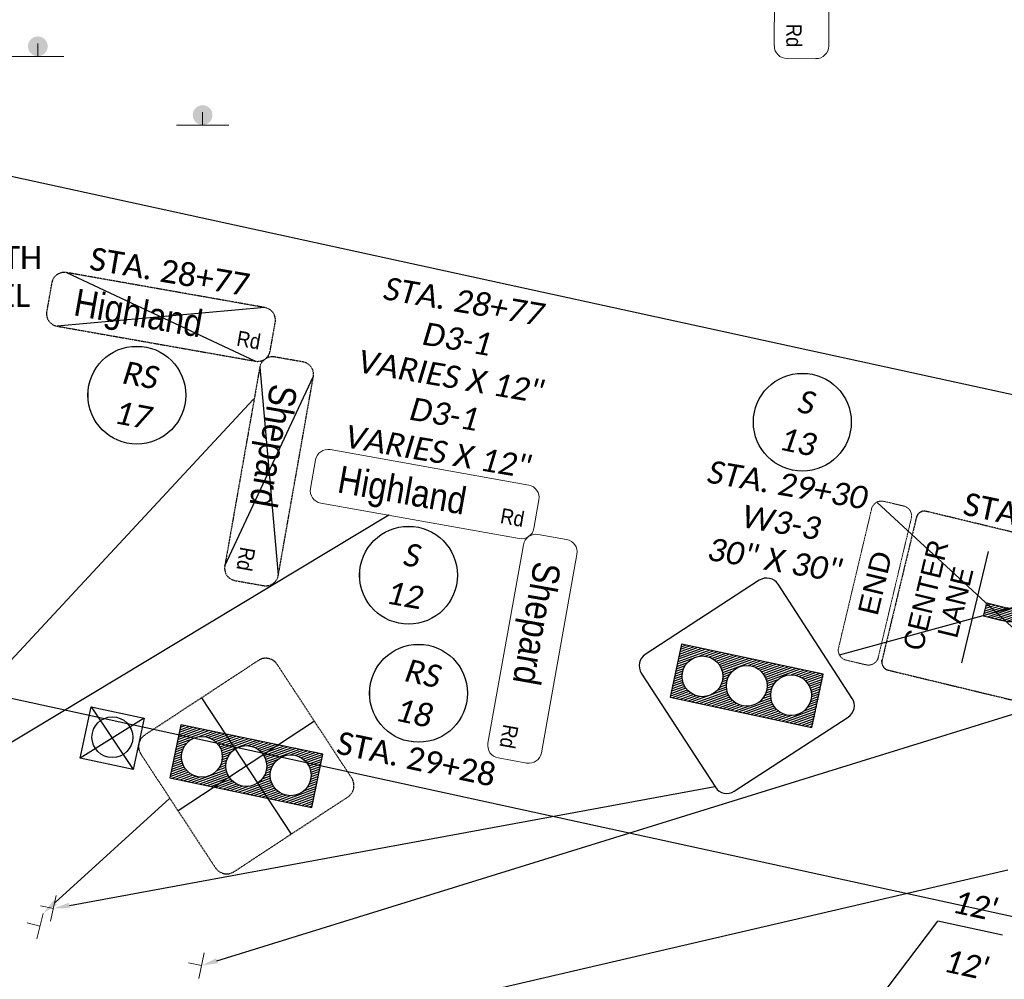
# Model space of a CAD drawing. Header units: feet. Extents: x 2241205 to 2250852, y 595253 to 597159.
# Tile 25 of 32: x 2246283 to 2246525, y 596234 to 596469. Entities that reach past the tile are written whole.
import ezdxf
from ezdxf import colors
from ezdxf.entities.mleader import LeaderData, LeaderLine
from ezdxf.enums import TextEntityAlignment as Align
from ezdxf.math import Vec2, Vec3

# ---------------------------------------------------------------- set-up
doc = ezdxf.new("R2010")
doc.units = ezdxf.units.FT
doc.header["$MEASUREMENT"] = 0
doc.set_wipeout_variables(frame=1)
doc.linetypes.add('HIDDEN2', pattern=[0.1875, 0.125, -0.0625])
for name, color, linetype in [('MT_P_Edge_Line', 7, 'Continuous'), ('SN_P_Signs', 120, 'Continuous'), ('SN_P_Text', 7, 'Continuous'), ('SN_X_Public', 3, 'Continuous'), ('SN_X_Text', 7, 'Continuous'), ('TX_P_20', 7, 'Continuous')]:
    doc.layers.add(name, color=color, linetype=linetype)
doc.layers.add('SC_Scratch1', color=7, linetype='Continuous', plot=False)
doc.styles.add('P_Slanted_Normal', font='calibrii.ttf', dxfattribs={"height": 0.14})
doc.styles.get("Standard").update_dxf_attribs({"font": 'arial.ttf'})
doc.styles.add('Straight-Normal', font='font30.shx', dxfattribs={"height": 0.14})
doc.styles.add('X_Straight_Normal', font='calibril.ttf', dxfattribs={"height": 0.14})

# ---------------------------------------------------------------- blocks, each defined once
blk = doc.blocks.new('SGN1P')
at = {"layer": 'SN_X_Public', "color": 3, "linetype": 'Continuous', "lineweight": 0}
for p, q in [((0, 0.08), (0, -0.08)), ((0, 0), (-0.08, 0))]:
    blk.add_line(p, q, dxfattribs=at)
blk = doc.blocks.new('A$Cbb0bd3a3')
at = {"layer": 'SN_P_Signs', "linetype": 'Continuous'}
for p, q in [((-4.36, 40.46), (-6.67, 44.15)), ((-4.05, 40.94), (-6.39, 44.68)), ((-3.7, 41.37), (-5.77, 44.68)), ((-3.32, 41.75), (-5.16, 44.68)), ((-2.91, 42.08), (-4.54, 44.68)), ((-2.47, 42.36), (-3.92, 44.68)), ((-2, 42.6), (-3.31, 44.68)), ((-1.51, 42.78), (-2.69, 44.68)), ((-0.98, 42.92), (-2.08, 44.68)), ((-0.41, 43), (-1.46, 44.68)), ((0.2, 43.01), (-0.85, 44.68)), ((0.86, 42.94), (-0.23, 44.68)), ((1.59, 42.76), (0.38, 44.68)), ((2.44, 42.38), (1, 44.68)), ((3.64, 41.44), (1.62, 44.68)), ((6.67, 37.58), (2.23, 44.68)), ((6.67, 38.57), (2.85, 44.68)), ((6.67, 39.55), (3.46, 44.68)), ((6.67, 40.54), (4.08, 44.68)), ((6.67, 41.52), (4.69, 44.68)), ((6.67, 42.51), (5.31, 44.68)), ((6.67, 43.51), (5.93, 44.68)), ((6.67, 44.49), (6.55, 44.68)), ((-4.63, 39.9), (-6.67, 43.16)), ((-4.84, 39.26), (-6.67, 42.17)), ((-4.98, 38.49), (-6.67, 41.19)), ((-4.97, 37.49), (-6.67, 40.2)), ((-1.87, 31.54), (-6.67, 39.22)), ((6.67, 36.6), (4.68, 39.78)), ((-2.35, 31.32), (-6.67, 38.23)), ((-2.79, 31.05), (-6.67, 37.25)), ((-3.21, 30.74), (-6.67, 36.26)), ((6.67, 33.64), (4.8, 36.63)), ((6.67, 34.63), (4.96, 37.36)), ((6.67, 35.61), (4.99, 38.29)), ((-3.6, 30.37), (-6.67, 35.28)), ((-3.96, 29.96), (-6.67, 34.29)), ((6.67, 27.73), (2.82, 33.89)), ((6.67, 28.72), (3.24, 34.2)), ((6.67, 29.7), (3.62, 34.57)), ((6.67, 30.69), (3.98, 34.99)), ((6.67, 31.67), (4.3, 35.46)), ((6.67, 32.66), (4.58, 36)), ((-4.28, 29.49), (-6.67, 33.31)), ((-4.56, 28.95), (-6.67, 32.32)), ((-1.36, 31.71), (-2.65, 33.77)), ((-0.82, 31.84), (-1.76, 33.33)), ((-0.24, 31.9), (-1.01, 33.12)), ((0.38, 31.89), (-0.33, 33.03)), ((1.05, 31.79), (0.28, 33.02)), ((1.81, 31.56), (0.86, 33.09)), ((2.71, 31.1), (1.4, 33.21)), ((6.67, 25.76), (1.9, 33.39)), ((6.67, 26.75), (2.38, 33.61)), ((-4.79, 28.34), (-6.67, 31.34)), ((-4.95, 27.61), (-6.67, 30.35)), ((-5, 26.7), (-6.67, 29.37)), ((-4.73, 25.29), (-6.67, 28.38)), ((-2.22, 20.28), (-6.67, 27.4)), ((6.67, 24.78), (4.96, 27.5)), ((-2.67, 20.02), (-6.67, 26.41)), ((-3.1, 19.72), (-6.67, 25.43)), ((-3.49, 19.37), (-6.67, 24.44)), ((6.67, 20.84), (4.38, 24.49)), ((6.67, 21.82), (4.65, 25.06)), ((6.67, 22.81), (4.85, 25.71)), ((6.67, 23.79), (4.98, 26.49)), ((-3.86, 18.97), (-6.67, 23.46)), ((-4.19, 18.52), (-6.67, 22.47)), ((-1.73, 20.48), (-3.53, 23.36)), ((-1.21, 20.64), (-2.38, 22.5)), ((-0.66, 20.75), (-1.54, 22.15)), ((-0.08, 20.79), (-0.81, 21.97)), ((0.56, 20.76), (-0.16, 21.91)), ((1.25, 20.63), (0.45, 21.92)), ((2.04, 20.36), (1.01, 22.01)), ((3.02, 19.78), (1.54, 22.15)), ((6.67, 14.93), (2.04, 22.34)), ((6.67, 15.91), (2.5, 22.58)), ((6.67, 16.9), (2.94, 22.86)), ((6.67, 17.88), (3.35, 23.19)), ((6.67, 18.87), (3.73, 23.57)), ((6.67, 19.85), (4.07, 24)), ((-4.49, 18), (-6.67, 21.49)), ((-4.73, 17.41), (-6.67, 20.5)), ((-4.91, 16.71), (-6.67, 19.52)), ((-5, 15.87), (-6.67, 18.53)), ((-4.87, 14.68), (-6.67, 17.55)), ((-2.02, 9.13), (-6.67, 16.56)), ((-2.63, 9.13), (-6.67, 15.58)), ((-3.25, 9.13), (-6.67, 14.59)), ((6.67, 11.97), (4.9, 14.8)), ((6.67, 13.94), (4.91, 16.76)), ((6.67, 12.96), (5, 15.63)), ((-3.87, 9.13), (-6.67, 13.61)), ((-4.48, 9.13), (-6.67, 12.62)), ((5.37, 9.13), (3.46, 12.18)), ((5.98, 9.13), (3.83, 12.58)), ((6.6, 9.13), (4.16, 13.02)), ((6.67, 10), (4.46, 13.53)), ((6.67, 10.99), (4.71, 14.12)), ((-5.1, 9.13), (-6.67, 11.64)), ((-5.71, 9.13), (-6.67, 10.65)), ((-6.33, 9.13), (-6.67, 9.67)), ((-1.4, 9.13), (-3.14, 11.9)), ((-0.79, 9.13), (-2.13, 11.27)), ((-0.17, 9.13), (-1.33, 10.97)), ((0.44, 9.13), (-0.62, 10.83)), ((1.06, 9.13), (0.02, 10.79)), ((1.67, 9.13), (0.61, 10.83)), ((2.29, 9.13), (1.16, 10.93)), ((2.91, 9.13), (1.68, 11.08)), ((3.52, 9.13), (2.17, 11.29)), ((4.14, 9.13), (2.63, 11.54)), ((4.75, 9.13), (3.06, 11.84))]:
    blk.add_line(p, q, dxfattribs=at)
at = {"layer": 'SN_P_Signs', "linetype": 'Continuous', "flags": 128}
blk.add_lwpolyline([(25.93, 29.26), (2.36, 52.83, 0.414214), (-2.36, 52.83), (-25.93, 29.26, 0.414214), (-25.93, 24.55), (-2.36, 0.98, 0.414214), (2.36, 0.98), (25.93, 24.55, 0.414214), (25.93, 29.26)], format="xyb", close=True, dxfattribs=at)
blk.add_lwpolyline([(6.67, 9.13), (6.67, 44.68), (-6.67, 44.68), (-6.67, 9.13), (6.67, 9.13)], dxfattribs=at)
at = {"layer": 'SN_P_Signs', "linetype": 'Continuous'}
for centre in [(0, 38.01), (0, 26.9), (0, 15.79)]:
    blk.add_circle(centre, 5, dxfattribs=at)
blk = doc.blocks.new('A$C71eddef6')
at = {"layer": 'SN_P_Signs', "linetype": 'Continuous', "lineweight": 0}
for p, q in [((0, -3.2), (0, 3.2)), ((0, 0), (3.2, 0))]:
    blk.add_line(p, q, dxfattribs=at)
blk = doc.blocks.new('A$C19f09086')
at = {"layer": 'SN_P_Signs', "linetype": 'Continuous', "lineweight": 13}
for p, q in [((24.74, 13.27), (-24.67, 13.39)), ((-27.8, 10.28), (-27.82, 3.19)), ((27.83, 3.05), (27.85, 10.14)), ((-24.7, 0.06), (24.7, -0.06)), ((36.21, 1.74), (29.12, 1.76)), ((25.99, -1.36), (25.87, -50.77)), ((39.2, -50.8), (39.33, -1.39)), ((28.98, -53.89), (36.08, -53.91))]:
    blk.add_line(p, q, dxfattribs=at)
for centre, major_axis, start_param, end_param in [((-24.68, 10.27), (2.21, 2.2), 0.785398, 2.356194), ((24.73, 10.15), (-2.2, 2.21), 3.926991, 5.497787), ((-24.7, 3.18), (-2.2, 2.21), 0.785398, 2.356194), ((24.71, 3.06), (2.21, 2.2), 3.926991, 5.497787), ((29.11, -1.36), (2.21, 2.2), 0.785398, 2.356194), ((36.21, -1.38), (2.2, -2.21), 0.785398, 2.356194), ((28.99, -50.77), (2.2, -2.21), 3.926991, 5.497787), ((36.08, -50.79), (2.21, 2.2), 3.926991, 5.497787)]:
    blk.add_ellipse(centre, major_axis=major_axis, ratio=1, start_param=start_param, end_param=end_param, dxfattribs=at)
at = {"layer": 'SN_P_Signs', "linetype": 'Continuous', "lineweight": 13, "style": 'Straight-Normal'}
for s, height, rotation, width, p in [('Highland', 6.663, 359.8578, 0.900449, (-21.42, 6.72)), ('Rd', 3.748, 359.8578, 0.90045, (19.3, 4.76)), ('Shepard', 6.663, 269.8578, 0.900449, (32.65, -4.64)), ('Rd', 3.748, 269.8578, 0.90045, (30.69, -45.37))]:
    blk.add_text(s, height=height, rotation=rotation, dxfattribs=dict(at, width=width)).set_placement(p, align=Align.MIDDLE_LEFT)
blk = doc.blocks.new('A$Ce98fef30')
at = {"layer": 'SN_X_Public'}
blk.add_lwpolyline([(-6.45, 13.33), (6.45, 13.33), (6.45, 0), (-6.45, 0)], close=True, dxfattribs=at)
blk.add_circle((0.22, 6.67), 5, dxfattribs=at)
blk = doc.blocks.new('A$C8723d1b1')
at = {"layer": 'SN_P_Signs', "linetype": 'Continuous'}
h = blk.add_hatch(color=256, dxfattribs=at)
h.dxf.hatch_style = 1
edge = h.paths.add_edge_path()
edge.add_arc((2.49, 0), 2.42, 0, 360)
at = {"layer": 'SN_P_Signs', "linetype": 'Continuous', "lineweight": 0}
for p, q in [((0, -6.4), (0, 6.4)), ((0, 0), (3.2, 0))]:
    blk.add_line(p, q, dxfattribs=at)
blk = doc.blocks.new('A$C3fb1edb3')
at = {"layer": 'SN_X_Public', "linetype": 'HIDDEN2', "lineweight": 13}
blk.add_rational_spline([(10, -17.5), (10, 0), (10, 17.5), (10, 18.54), (9.27, 19.27), (8.54, 20), (7.5, 20), (5, 20), (2.5, 20), (1.46, 20), (0.73, 19.27), (0, 18.54), (0, 17.5), (0, 0), (0, -17.5), (0, -18.54), (0.73, -19.27), (1.46, -20), (2.5, -20), (5, -20), (7.5, -20), (8.54, -20), (9.27, -19.27), (10, -18.54), (10, -17.5)], [1, 1, 1, 0.92387953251, 1, 0.92387953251, 1, 1, 1, 0.92387953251, 1, 0.92387953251, 1, 1, 1, 0.92387953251, 1, 0.92387953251, 1, 1, 1, 0.92387953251, 1, 0.92387953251, 1], degree=2, knots=[0, 0, 0, 1, 1, 1.785398, 1.785398, 2.570796, 2.570796, 3.570796, 3.570796, 4.356194, 4.356194, 5.141593, 5.141593, 6.141593, 6.141593, 6.926991, 6.926991, 7.712389, 7.712389, 8.712389, 8.712389, 9.497787, 9.497787, 10.283185, 10.283185, 10.283185], dxfattribs=at)
at = {"layer": 'SN_X_Public', "linetype": 'Continuous', "lineweight": 13, "style": 'Straight-Normal', "width": 1.12}
blk.add_text('END', height=5, rotation=270, dxfattribs=at).set_placement((5, 0), align=Align.MIDDLE_CENTER)
blk = doc.blocks.new('A$C71ab67a0')
at = {"layer": 'SN_X_Public', "linetype": 'Continuous'}
for p, q in [((23.07, 9.81), (27.07, 12.32)), ((25.32, 11.83), (26.96, 12.86)), ((40.87, 13.89), (40.79, -14.13)), ((21.7, 8.34), (27.18, 11.77)), ((21.87, 7.83), (27.3, 11.22)), ((22.55, 7.64), (27.41, 10.68)), ((23.09, 7.37), (27.52, 10.13)), ((21.43, 3.87), (27.97, 7.95)), ((22.25, 5), (27.85, 8.5)), ((22.69, 5.88), (27.74, 9.04)), ((22.94, 6.66), (27.63, 9.59)), ((26.56, 6.46), (28.08, 7.4)), ((13.49, -1.71), (26.29, 6.28)), ((14.47, -1.71), (26.1, 5.55)), ((27.05, 6.15), (28.19, 6.86)), ((27.79, 6), (28.02, 6.14)), ((15.45, -1.71), (25.84, 4.77)), ((16.43, -1.72), (25.47, 3.93)), ((17.51, -1.66), (24.93, 2.98)), ((11.66, -1.62), (16.87, 1.63)), ((11.66, -1.01), (15.86, 1.62)), ((11.66, 0.23), (13.9, 1.62)), ((11.66, -0.39), (14.88, 1.62)), ((11.67, 1.46), (11.94, 1.63)), ((11.67, 0.84), (12.92, 1.63)), ((12.51, -1.71), (18.25, 1.88)), ((18.91, -1.4), (24.09, 1.83)), ((23.71, -6.41), (36.48, 1.58)), ((23.89, -5.68), (35.5, 1.58)), ((24.16, -4.89), (34.52, 1.58)), ((24.53, -4.05), (33.55, 1.59)), ((25.07, -3.1), (32.46, 1.53)), ((25.91, -1.95), (31.06, 1.27)), ((31.72, -2.02), (37.46, 1.57)), ((33.1, -1.77), (38.33, 1.5)), ((34.11, -1.75), (38.33, 0.88)), ((35.09, -1.75), (38.33, 0.27)), ((36.07, -1.76), (38.33, -0.35)), ((37.05, -1.76), (38.32, -0.97)), ((38.03, -1.76), (38.32, -1.58)), ((22.02, -8.08), (28.58, -3.98)), ((21.8, -6.98), (22.93, -6.28)), ((21.91, -7.53), (23.42, -6.59)), ((22, -6.24), (22.16, -6.14)), ((22.13, -8.62), (27.74, -5.12)), ((22.25, -9.17), (27.31, -6)), ((22.36, -9.71), (27.05, -6.78)), ((22.47, -10.26), (26.9, -7.49)), ((22.58, -10.8), (27.43, -7.78)), ((22.69, -11.35), (28.12, -7.96)), ((22.8, -11.89), (28.29, -8.47)), ((22.92, -12.44), (26.95, -9.92)), ((23.03, -12.99), (24.7, -11.94))]:
    blk.add_line(p, q, dxfattribs=at)
at = {"layer": 'SN_X_Public', "flags": 128}
for points in [[(11.66, -1.7), (11.67, 1.63), (16.41, 1.62, 0.183573), (20.92, 3.35, 0.183328), (23.13, 7.64), (22.15, 7.64, -0.572375), (21.92, 8.78), (26.88, 13.24), (28.22, 6.73, -0.649183), (27.21, 6.05), (26.35, 6.59, -0.372691), (16.01, -1.72)], [(38.33, 1.57), (38.32, -1.76), (33.58, -1.75, 0.183573), (29.07, -3.48, 0.183328), (26.86, -7.77), (27.84, -7.78, -0.572375), (28.07, -8.91), (23.11, -13.37), (21.77, -6.87, -0.649183), (22.78, -6.19), (23.64, -6.72, -0.372691), (33.98, 1.58)]]:
    blk.add_lwpolyline(points, format="xyb", close=True, dxfattribs=at)
at = {"layer": 'SN_X_Public', "linetype": 'HIDDEN2'}
blk.add_rational_spline([(-0.05, -18), (0, 0), (0.05, 18), (0.06, 18.83), (0.64, 19.41), (1.23, 20), (2.06, 19.99), (30.06, 19.91), (58.06, 19.83), (58.89, 19.82), (59.47, 19.24), (60.06, 18.65), (60.05, 17.82), (60, -0.18), (59.95, -18.18), (59.94, -19.01), (59.36, -19.59), (58.77, -20.18), (57.94, -20.17), (29.94, -20.09), (1.94, -20.01), (1.11, -20), (0.53, -19.42), (-0.06, -18.83), (-0.05, -18)], [1, 1, 1, 0.92387953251, 1, 0.92387953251, 1, 1, 1, 0.92387953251, 1, 0.92387953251, 1, 1, 1, 0.92387953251, 1, 0.92387953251, 1, 1, 1, 0.92387953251, 1, 0.92387953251, 1], degree=2, knots=[0, 0, 0, 1, 1, 1.785398, 1.785398, 2.570796, 2.570796, 3.570796, 3.570796, 4.356194, 4.356194, 5.141593, 5.141593, 6.141593, 6.141593, 6.926991, 6.926991, 7.712389, 7.712389, 8.712389, 8.712389, 9.497787, 9.497787, 10.283185, 10.283185, 10.283185], dxfattribs=at)
at = {"layer": 'SN_X_Public', "linetype": 'Continuous', "style": 'Straight-Normal'}
for s, p in [('CENTER', (53.33, -0.16)), ('ONLY', (6.67, -0.02)), ('LANE', (45.83, -0.14))]:
    blk.add_text(s, height=5, rotation=269.8294, dxfattribs=at).set_placement(p, align=Align.MIDDLE_CENTER)
blk = doc.blocks.new('A$Cbcdc798a')
at = {"layer": 'SN_X_Public', "linetype": 'Continuous'}
for p, q in [((9.13, 2.02), (16.56, 6.67)), ((9.13, 2.63), (15.58, 6.67)), ((9.13, 3.25), (14.59, 6.67)), ((9.13, 3.87), (13.61, 6.67)), ((9.13, 4.48), (12.62, 6.67)), ((9.13, 5.1), (11.64, 6.67)), ((9.13, 5.71), (10.65, 6.67)), ((9.13, 6.33), (9.67, 6.67)), ((14.68, 4.87), (17.55, 6.67)), ((15.87, 5), (18.53, 6.67)), ((16.71, 4.91), (19.52, 6.67)), ((17.41, 4.73), (20.5, 6.67)), ((18, 4.49), (21.49, 6.67)), ((18.52, 4.19), (22.47, 6.67)), ((18.97, 3.86), (23.46, 6.67)), ((19.37, 3.49), (24.44, 6.67)), ((19.72, 3.1), (25.43, 6.67)), ((20.02, 2.67), (26.41, 6.67)), ((20.28, 2.22), (27.4, 6.67)), ((25.29, 4.73), (28.38, 6.67)), ((26.7, 5), (29.37, 6.67)), ((27.61, 4.95), (30.35, 6.67)), ((28.34, 4.79), (31.34, 6.67)), ((28.95, 4.56), (32.32, 6.67)), ((29.49, 4.28), (33.31, 6.67)), ((29.96, 3.96), (34.29, 6.67)), ((30.37, 3.6), (35.28, 6.67)), ((30.74, 3.21), (36.26, 6.67)), ((31.05, 2.79), (37.25, 6.67)), ((31.32, 2.35), (38.23, 6.67)), ((31.54, 1.87), (39.22, 6.67)), ((37.49, 4.97), (40.2, 6.67)), ((38.49, 4.98), (41.19, 6.67)), ((39.26, 4.84), (42.17, 6.67)), ((39.9, 4.63), (43.16, 6.67)), ((40.46, 4.36), (44.15, 6.67)), ((40.94, 4.05), (44.68, 6.39)), ((41.37, 3.7), (44.68, 5.77)), ((41.75, 3.32), (44.68, 5.16)), ((9.13, 1.4), (11.9, 3.14)), ((20.48, 1.73), (23.36, 3.53)), ((31.71, 1.36), (33.77, 2.65)), ((42.08, 2.91), (44.68, 4.54)), ((42.36, 2.47), (44.68, 3.92)), ((42.6, 2), (44.68, 3.31)), ((42.78, 1.51), (44.68, 2.69)), ((9.13, 0.79), (11.27, 2.13)), ((9.13, 0.17), (10.97, 1.33)), ((9.13, -0.44), (10.83, 0.62)), ((20.64, 1.21), (22.5, 2.38)), ((20.75, 0.66), (22.15, 1.54)), ((20.76, -0.56), (21.91, 0.16)), ((20.79, 0.08), (21.97, 0.81)), ((31.84, 0.82), (33.33, 1.76)), ((31.89, -0.38), (33.03, 0.33)), ((31.9, 0.24), (33.12, 1.01)), ((42.92, 0.98), (44.68, 2.08)), ((42.94, -0.86), (44.68, 0.23)), ((43, 0.41), (44.68, 1.46)), ((43.01, -0.2), (44.68, 0.85)), ((9.13, -1.06), (10.79, -0.02)), ((9.13, -1.67), (10.83, -0.61)), ((9.13, -2.29), (10.93, -1.16)), ((9.13, -2.91), (11.08, -1.68)), ((9.13, -3.52), (11.29, -2.17)), ((14.93, -6.67), (22.34, -2.04)), ((19.78, -3.02), (22.15, -1.54)), ((20.36, -2.04), (22.01, -1.01)), ((20.63, -1.25), (21.92, -0.45)), ((25.76, -6.67), (33.39, -1.9)), ((26.75, -6.67), (33.61, -2.38)), ((31.1, -2.71), (33.21, -1.4)), ((31.56, -1.81), (33.09, -0.86)), ((31.79, -1.05), (33.02, -0.28)), ((37.58, -6.67), (44.68, -2.23)), ((41.44, -3.64), (44.68, -1.62)), ((42.38, -2.44), (44.68, -1)), ((42.76, -1.59), (44.68, -0.38)), ((9.13, -4.14), (11.54, -2.63)), ((9.13, -4.75), (11.84, -3.06)), ((9.13, -5.37), (12.18, -3.46)), ((9.13, -5.98), (12.58, -3.83)), ((9.13, -6.6), (13.02, -4.16)), ((10, -6.67), (13.53, -4.46)), ((10.99, -6.67), (14.12, -4.71)), ((15.91, -6.67), (22.58, -2.5)), ((16.9, -6.67), (22.86, -2.94)), ((17.88, -6.67), (23.19, -3.35)), ((18.87, -6.67), (23.57, -3.73)), ((19.85, -6.67), (24, -4.07)), ((20.84, -6.67), (24.49, -4.38)), ((21.82, -6.67), (25.06, -4.65)), ((27.73, -6.67), (33.89, -2.82)), ((28.72, -6.67), (34.2, -3.24)), ((29.7, -6.67), (34.57, -3.62)), ((30.69, -6.67), (34.99, -3.98)), ((31.67, -6.67), (35.46, -4.3)), ((32.66, -6.67), (36, -4.58)), ((33.64, -6.67), (36.63, -4.8)), ((36.6, -6.67), (39.78, -4.68)), ((38.57, -6.67), (44.68, -2.85)), ((39.55, -6.67), (44.68, -3.46)), ((40.54, -6.67), (44.68, -4.08)), ((41.52, -6.67), (44.68, -4.69)), ((11.97, -6.67), (14.8, -4.9)), ((12.96, -6.67), (15.63, -5)), ((13.94, -6.67), (16.76, -4.91)), ((22.81, -6.67), (25.71, -4.85)), ((23.79, -6.67), (26.49, -4.98)), ((24.78, -6.67), (27.5, -4.96)), ((34.63, -6.67), (37.36, -4.96)), ((35.61, -6.67), (38.29, -4.99)), ((42.51, -6.67), (44.68, -5.31)), ((43.51, -6.67), (44.68, -5.93)), ((44.49, -6.67), (44.68, -6.55))]:
    blk.add_line(p, q, dxfattribs=at)
at = {"layer": 'SN_X_Public', "linetype": 'HIDDEN2', "flags": 128}
blk.add_lwpolyline([(29.26, -25.93), (52.83, -2.36, 0.414214), (52.83, 2.36), (29.26, 25.93, 0.414214), (24.55, 25.93), (0.98, 2.36, 0.414214), (0.98, -2.36), (24.55, -25.93, 0.414214), (29.26, -25.93)], format="xyb", close=True, dxfattribs=at)
at = {"layer": 'SN_X_Public', "linetype": 'Continuous', "flags": 128}
blk.add_lwpolyline([(9.13, -6.67), (44.68, -6.67), (44.68, 6.67), (9.13, 6.67), (9.13, -6.67)], dxfattribs=at)
at = {"layer": 'SN_X_Public', "linetype": 'Continuous'}
for centre in [(15.79, 0), (26.9, 0), (38.01, 0)]:
    blk.add_circle(centre, 5, dxfattribs=at)
blk = doc.blocks.new('A$Cce44f6ca')
at = {"layer": 'SN_X_Public', "linetype": 'HIDDEN2', "flags": 128}
blk.add_lwpolyline([(24.33, -4.29, 0.414214), (27.94, -1.76), (29.18, 5.23, 0.414214), (26.64, 8.84), (-22.01, 17.42, 0.414214), (-25.63, 14.89), (-26.86, 7.9, 0.414214), (-24.33, 4.29)], format="xyb", close=True, dxfattribs=at)
at = {"layer": 'SN_X_Public', "linetype": 'Continuous', "lineweight": 13, "style": 'Straight-Normal'}
for s, height, width, p in [('Highland', 6.663, 0.900449, (-19.95, 10.28)), ('Rd', 3.748, 0.90045, (19.83, 1.39))]:
    blk.add_text(s, height=height, rotation=350, dxfattribs=dict(at, width=width)).set_placement(p, align=Align.MIDDLE_LEFT)
blk = doc.blocks.new('A$C52391eed')
at = {"layer": 'SN_X_Public', "linetype": 'HIDDEN2', "flags": 128}
blk.add_lwpolyline([(-4.29, -24.33, 0.414214), (-1.76, -27.94), (5.23, -29.18, 0.414214), (8.84, -26.64), (17.42, 22.01, 0.414214), (14.89, 25.63), (7.9, 26.86, 0.414214), (4.29, 24.33)], format="xyb", close=True, dxfattribs=at)
at = {"layer": 'SN_X_Public', "linetype": 'Continuous', "lineweight": 13, "style": 'Straight-Normal'}
for s, height, width, p in [('Shepard', 6.663, 0.900449, (10.28, 19.95)), ('Rd', 3.748, 0.90045, (1.39, -19.83))]:
    blk.add_text(s, height=height, rotation=260, dxfattribs=dict(at, width=width)).set_placement(p, align=Align.MIDDLE_LEFT)

msp = doc.modelspace()

# ---------------------------------------------------------------- hatches: boundary and pattern name
at = {"layer": 'SN_X_Public', "linetype": 'Continuous'}
h = msp.add_hatch(color=3, dxfattribs=at)
h.dxf.hatch_style = 1
edge = h.paths.add_edge_path()
edge.add_arc((2246287.63, 596462.3), 2.42, 89.9933, 449.9933)

# ---------------------------------------------------------------- linework, layer by layer
at = {"layer": 'MT_P_Edge_Line', "color": 95, "linetype": 'Continuous'}
for p in [(2246469.4, 596196.58), (2246524.17, 596244.44)]:
    msp.add_line(p, (2246508.27, 596247.9), dxfattribs=at)
at = {"layer": 'SC_Scratch1'}
for p, q in [((2246108.74, 596468.01), (2246934.21, 596288.25)), ((2246107.73, 596340.3), (2246907.61, 596166.11))]:
    msp.add_line(p, q, dxfattribs=at)
at = {"layer": 'SN_P_Signs', "linetype": 'Continuous', "lineweight": 13}
for p, q in [((2246468.32, 596511.83), (2246468.2, 596462.42)), ((2246481.53, 596462.38), (2246481.65, 596511.79)), ((2246471.31, 596459.29), (2246478.4, 596459.27))]:
    msp.add_line(p, q, dxfattribs=at)
at = {"layer": 'SN_P_Signs', "color": 1, "flags": 128}
for points in [[(2246343.3, 596398.27), (2246292.33, 596393.72)], [(2246342.04, 596383.64), (2246346.59, 596332.67)], [(2246333.46, 596334.98), (2246355.17, 596381.32)], [(2246493.36, 596350.6), (2246551.95, 596296.52)], [(2246484.15, 596313.18), (2246561.17, 596334.24)], [(2246327.75, 596302.63), (2246349.7, 596269.19)], [(2246300.68, 596300.46), (2246311.04, 596285.07)], [(2246313.72, 596297.69), (2246298, 596287.84)], [(2246355.44, 596296.89), (2246322, 596274.94)]]:
    msp.add_lwpolyline(points, dxfattribs=at)
at = {"layer": 'SN_P_Signs', "linetype": 'Continuous', "lineweight": 13}
for centre, major_axis in [((2246471.32, 596462.41), (2.2, -2.21)), ((2246478.41, 596462.39), (2.21, 2.2))]:
    msp.add_ellipse(centre, major_axis=major_axis, ratio=1, start_param=3.926991, end_param=5.497787, dxfattribs=at)
at = {"layer": 'SN_X_Public', "color": 3, "linetype": 'Continuous', "lineweight": 0}
for p, q in [((2246287.63, 596459.82), (2246287.63, 596463.02)), ((2246294.03, 596459.82), (2246281.23, 596459.81))]:
    msp.add_line(p, q, dxfattribs=at)
at = {"layer": 'SN_X_Public', "linetype": 'Continuous', "lineweight": 13}
msp.add_line((2246343.3, 596398.27), (2246343.3, 596398.27), dxfattribs=at)

# ---------------------------------------------------------------- block references
at = {"layer": 'SN_P_Signs', "rotation": 168}
msp.add_blockref('A$C71eddef6', (2246291.43, 596251.03), dxfattribs=at)
at = {"layer": 'SN_X_Public', "color": 1}
for name, p, rotation in [('A$C8723d1b1', (2246328.03, 596442.96), 89.99334565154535), ('A$C19f09086', (2246381.31, 596346), 350.0000000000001), ('A$C3fb1edb3', (2246497.73, 596329.6), 166.6227129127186), ('A$C71ab67a0', (2246557.15, 596315.3), 166.6227129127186), ('A$Cbb0bd3a3', (2246487.75, 596300), 78), ('A$Ce98fef30', (2246312.38, 596291.38), 78)]:
    msp.add_blockref(name, p, dxfattribs=dict(at, rotation=rotation))
at = {"layer": 'SN_X_Public'}
msp.add_blockref('A$C52391eed', (2246337.75, 596359.31), dxfattribs=at)
for p, xscale, yscale, zscale, rotation in [((2246288.14, 596246.69), 39.99999999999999, 39.99999999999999, 39.99999999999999, 345.8761824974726), ((2246327.73, 596237.02), 40, 40, 40, 348.0204325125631)]:
    msp.add_blockref('SGN1P', p, dxfattribs=dict(at, xscale=xscale, yscale=yscale, zscale=zscale, rotation=rotation))

# ---------------------------------------------------------------- texts
at = {"layer": 'MT_P_Edge_Line', "color": 7, "char_height": 5.6, "attachment_point": 5, "rotation": 347.7149, "style": 'P_Slanted_Normal'}
for insert in [(2246517.43, 596251.71), (2246515.27, 596237.24)]:
    msp.add_mtext("\\A1;12'", dxfattribs=dict(at, insert=insert))
at = {"layer": 'SN_P_Signs', "linetype": 'Continuous', "lineweight": 13, "style": 'Straight-Normal', "width": 0.90045}
msp.add_text('Rd', height=3.748, rotation=269.8578, dxfattribs=at).set_placement((2246473.02, 596467.82), align=Align.MIDDLE_LEFT)
at = {"layer": 'SN_P_Text', "char_height": 5.6, "attachment_point": 5, "rotation": 350.2857, "style": 'P_Slanted_Normal'}
for s, insert in [('\\A1;STA. 28+77\\PD3-1\\PVARIES X 12"\\PD3-1\\PVARIES X 12"', (2246388.89, 596381.35)), ('\\A1;STA. 29+30\\PW3-3\\P30" X 30"', (2246469.89, 596345.62))]:
    msp.add_mtext(s, dxfattribs=dict(at, insert=insert))
at = {"layer": 'SN_X_Text', "insert": (2246261.56, 596410.52), "char_height": 5.6, "attachment_point": 5, "style": 'X_Straight_Normal'}
msp.add_mtext('\\A1;STA. 28+74\\PLED SIGN WITH \\PSOLAR PANEL', dxfattribs=at)
at = {"layer": 'SN_X_Text', "char_height": 5.6, "attachment_point": 5, "style": 'X_Straight_Normal'}
for s, insert, rotation in [('\\A1;STA. 28+77', (2246319.98, 596407.04), 350.2857), ('\\A1;STA. 29+68', (2246534.06, 596346.19), 348), ('\\A1;STA. 29+28', (2246380.42, 596287.64), 348)]:
    msp.add_mtext(s, dxfattribs=dict(at, insert=insert, rotation=rotation))

# ---------------------------------------------------------------- leaders
at = {"layer": 'SN_P_Text', "linetype": 'Continuous'}
ml = msp.add_multileader_mtext('Standard', dxfattribs=at)
ml.set_content('', color=256)
ml.set_leader_properties()
ml.build(insert=Vec2(0, 0))
ml.multileader.update_dxf_attribs({"text_right_attachment_type": 6, "dogleg_length": 0, "scale": 40})
ctx = ml.context
ctx.base_point, ctx.scale, ctx.char_height, ctx.landing_gap_size, ctx.plane_origin, ctx.plane_x_axis, ctx.plane_y_axis = Vec3(2246373.88, 596347.43), 40, 0.18, 0.09, Vec3(2246321.76, 596317.33), Vec3(-1, 0), Vec3(0, -1)
ctx.right_attachment, ctx.text_align_type = 6, 2
notes = []
notes.append((ctx, [(0, (1, 1, 0), (2246373.7, 596347.52), (1, 0), 0, [(0, [(2246238.53, 596266.16)], 0, [])])]))
ctx.mtext.insert, ctx.mtext.text_direction, ctx.mtext.rotation, ctx.mtext.alignment, ctx.mtext.flow_direction = Vec3(2246373.79, 596347.34), Vec3(-1, 0), 3.141593, 3, 5
ml = msp.add_multileader_mtext('Standard', dxfattribs=at)
ml.set_content('', color=256)
ml.set_leader_properties()
ml.build(insert=Vec2(0, 0))
ml.multileader.update_dxf_attribs({"text_right_attachment_type": 6, "dogleg_length": 0, "scale": 40})
ctx = ml.context
ctx.base_point, ctx.scale, ctx.char_height, ctx.landing_gap_size, ctx.plane_origin, ctx.plane_x_axis, ctx.plane_y_axis = Vec3(2246453.83, 596280.81), 40, 0.18, 0.09, Vec3(2246374.67, 596302.19), Vec3(-1, 0), Vec3(0, -1)
ctx.right_attachment, ctx.text_align_type = 6, 2
notes.append((ctx, [(0, (1, 1, 0), (2246453.65, 596280.9), (1, 0), 0, [(0, [(2246291.43, 596251.03)], 0, [])])]))
ctx.mtext.insert, ctx.mtext.text_direction, ctx.mtext.rotation, ctx.mtext.alignment, ctx.mtext.flow_direction = Vec3(2246453.74, 596280.72), Vec3(-1, 0), 3.141593, 3, 5
at = {"layer": 'SN_X_Text', "linetype": 'Continuous'}
ml = msp.add_multileader_mtext('Standard', dxfattribs=at)
ml.set_content('', color=256)
ml.set_leader_properties()
ml.build(insert=Vec2(0, 0))
ml.multileader.update_dxf_attribs({"text_right_attachment_type": 6, "dogleg_length": 0, "scale": 40})
ctx = ml.context
ctx.base_point, ctx.scale, ctx.char_height, ctx.landing_gap_size, ctx.plane_origin = Vec3(2246340.51, 596375.8), 40, 0.18, 0.09, Vec3(2246155.34, 596221.69)
ctx.right_attachment = 6
notes.append((ctx, [(0, (1, 1, 0), (2246340.51, 596375.8), (1, 0), 0, [(0, [(2246238.53, 596266.16)], 0, [])])]))
ctx.mtext.insert, ctx.mtext.flow_direction = Vec3(2246340.6, 596375.89), 5
ml = msp.add_multileader_mtext('Standard', dxfattribs=at)
ml.set_content('', color=256)
ml.set_leader_properties()
ml.build(insert=Vec2(0, 0))
ml.multileader.update_dxf_attribs({"text_right_attachment_type": 6, "dogleg_length": 0, "scale": 40})
ctx = ml.context
ctx.base_point, ctx.scale, ctx.char_height, ctx.landing_gap_size, ctx.plane_origin = Vec3(2246532.37, 596300.39), 40, 0.18, 0.09, Vec3(2246244.89, 596192.5)
ctx.right_attachment = 6
notes.append((ctx, [(0, (1, 1, 0), (2246532.37, 596300.39), (1, 0), 0, [(0, [(2246327.73, 596237.02)], 0, [])])]))
ctx.mtext.insert, ctx.mtext.flow_direction = Vec3(2246532.46, 596300.48), 5
ml = msp.add_multileader_mtext('Standard', dxfattribs=at)
ml.set_content('', color=256)
ml.set_leader_properties()
ml.build(insert=Vec2(0, 0))
ml.multileader.update_dxf_attribs({"text_right_attachment_type": 6, "dogleg_length": 0, "scale": 40})
ctx = ml.context
ctx.base_point, ctx.scale, ctx.char_height, ctx.landing_gap_size, ctx.plane_origin = Vec3(2246319.89, 596277.93), 40, 0.18, 0.09, Vec3(2246205.72, 596203.63)
ctx.right_attachment = 6
notes.append((ctx, [(0, (1, 1, 0), (2246319.89, 596277.93), (1, 0), 0, [(0, [(2246288.92, 596249.8)], 0, [])])]))
ctx.mtext.insert, ctx.mtext.flow_direction = Vec3(2246319.98, 596278.02), 5
ml = msp.add_multileader_mtext('Standard', dxfattribs=at)
ml.set_content('', color=256)
ml.set_leader_properties()
ml.build(insert=Vec2(0, 0))
ml.multileader.update_dxf_attribs({"text_right_attachment_type": 6, "dogleg_length": 0, "scale": 40})
ctx = ml.context
ctx.base_point, ctx.scale, ctx.char_height, ctx.landing_gap_size, ctx.plane_origin = Vec3(2246525.49, 596260.45), 40, 0.18, 0.09, Vec3(2246325.87, 596187.64)
ctx.right_attachment = 6
notes.append((ctx, [(0, (1, 1, 0), (2246525.49, 596260.45), (1, 0), 0, [(0, [(2246375.06, 596225.58)], 0, [])])]))
ctx.mtext.insert, ctx.mtext.flow_direction = Vec3(2246525.58, 596260.54), 5
at = {"layer": 'TX_P_20'}
ml = msp.add_multileader_mtext('Standard', dxfattribs=at)
ml.set_content('EXISTING PAVEMENT MARKINGS ', color=256, style='P_Slanted_Normal')
ml.set_leader_properties()
ml.build(insert=Vec2(0, 0))
ml.multileader.update_dxf_attribs({"dogleg_length": 0.215, "arrow_head_size": 7.2, "scale": 40})
ctx = ml.context
ctx.base_point, ctx.scale, ctx.char_height, ctx.arrow_head_size, ctx.landing_gap_size, ctx.plane_origin, ctx.plane_x_axis, ctx.plane_y_axis = Vec3(2244625.09, 596391.55), 40, 5.6, 7.2, 3.6, Vec3(2244713.53, 596055.62), Vec3(0.999969, -0.007884), Vec3(0.007884, 0.999969)
notes.append((ctx, [(0, (1, 1, 0), (2244616.48, 596391.62), (0.999969, -0.007884), 8.6, [(0, [(2244584.92, 596258.59), (2244603.19, 596246.36)], 0, [])])]))
ctx.mtext.insert, ctx.mtext.text_direction, ctx.mtext.rotation, ctx.mtext.width, ctx.mtext.defined_height, ctx.mtext.flow_direction = Vec3(2244628.71, 596394.37), Vec3(0.999969, -0.007884), 6.275301, 104.6265, 5.78, 5
for ctx, leaders in notes:
    for number, flags, end, landing, length, lines in leaders:
        leader = LeaderData()
        leader.index, (leader.has_last_leader_line, leader.has_dogleg_vector, leader.attachment_direction) = number, flags
        leader.last_leader_point, leader.dogleg_vector, leader.dogleg_length = Vec3(end), Vec3(landing), length
        for number, points, colour, breaks in lines:
            line = LeaderLine()
            line.index, line.vertices, line.color, line.breaks = number, Vec3.list(points), colors.encode_raw_color(colour), breaks
            leader.lines.append(line)
        ctx.leaders.append(leader)

# ---------------------------------------------------------------- next in the draw order: wipeouts: each hides what was drawn before it
for points in [[(2246300.33, 596379.87), (2246300.59, 596380.72), (2246300.96, 596381.67), (2246301.34, 596382.44), (2246301.8, 596383.22), (2246302.33, 596383.99), (2246302.91, 596384.7), (2246303.5, 596385.33), (2246304.05, 596385.84), (2246304.67, 596386.34), (2246305.37, 596386.84), (2246306.19, 596387.32), (2246306.9, 596387.68), (2246307.51, 596387.94), (2246308.23, 596388.2), (2246308.98, 596388.41), (2246309.78, 596388.58), (2246310.67, 596388.71), (2246311.73, 596388.77), (2246312.63, 596388.75), (2246313.56, 596388.65), (2246314.05, 596388.57), (2246314.9, 596388.39), (2246315.74, 596388.14), (2246316.71, 596387.76), (2246317.5, 596387.38), (2246318.26, 596386.93), (2246319.15, 596386.32), (2246319.78, 596385.8), (2246320.36, 596385.26), (2246320.94, 596384.63), (2246321.47, 596383.97), (2246321.93, 596383.31), (2246322.31, 596382.69), (2246322.62, 596382.1), (2246323, 596381.25), (2246323.28, 596380.46), (2246323.51, 596379.66), (2246323.67, 596378.85), (2246323.78, 596378.13), (2246323.83, 596377.38), (2246323.85, 596376.78), (2246323.83, 596376.14), (2246323.76, 596375.37), (2246323.65, 596374.66), (2246323.48, 596373.89), (2246323.25, 596373.09), (2246322.99, 596372.36), (2246322.71, 596371.72), (2246322.4, 596371.11), (2246322.05, 596370.5), (2246321.73, 596370.01), (2246321.23, 596369.35), (2246320.77, 596368.8), (2246320.29, 596368.3), (2246319.66, 596367.73), (2246319.11, 596367.28), (2246318.68, 596366.98), (2246318.06, 596366.58), (2246317.63, 596366.33), (2246316.91, 596365.96), (2246315.98, 596365.58), (2246315.01, 596365.27), (2246314.32, 596365.11), (2246313.54, 596364.97), (2246312.53, 596364.88), (2246312, 596364.86), (2246311.26, 596364.88), (2246310.71, 596364.92), (2246310.15, 596364.99), (2246309.73, 596365.06), (2246309.49, 596365.1), (2246309.04, 596365.2), (2246308.65, 596365.31), (2246308.19, 596365.45), (2246307.74, 596365.61), (2246307.25, 596365.8), (2246306.77, 596366.01), (2246306.21, 596366.3), (2246305.37, 596366.8), (2246304.66, 596367.29), (2246304.11, 596367.74), (2246303.5, 596368.3), (2246303.02, 596368.81), (2246302.45, 596369.48), (2246301.84, 596370.35), (2246301.42, 596371.05), (2246300.99, 596371.9), (2246300.73, 596372.55), (2246300.45, 596373.34), (2246300.23, 596374.17), (2246300.07, 596375.05), (2246299.96, 596376), (2246299.94, 596376.81), (2246299.97, 596377.65), (2246300.04, 596378.39), (2246300.13, 596378.98)], [(2246463.6, 596373.58), (2246463.89, 596374.42), (2246464.28, 596375.35), (2246464.68, 596376.11), (2246465.16, 596376.88), (2246465.71, 596377.64), (2246466.31, 596378.33), (2246466.92, 596378.95), (2246467.48, 596379.44), (2246468.11, 596379.92), (2246468.83, 596380.4), (2246469.67, 596380.86), (2246470.38, 596381.2), (2246471, 596381.44), (2246471.73, 596381.68), (2246472.48, 596381.87), (2246473.29, 596382.02), (2246474.18, 596382.12), (2246475.24, 596382.15), (2246476.14, 596382.11), (2246477.07, 596381.99), (2246477.56, 596381.89), (2246478.4, 596381.68), (2246479.23, 596381.41), (2246480.19, 596381.01), (2246480.97, 596380.6), (2246481.72, 596380.14), (2246482.59, 596379.5), (2246483.21, 596378.96), (2246483.77, 596378.4), (2246484.34, 596377.76), (2246484.84, 596377.09), (2246485.29, 596376.41), (2246485.64, 596375.78), (2246485.94, 596375.18), (2246486.29, 596374.32), (2246486.56, 596373.53), (2246486.76, 596372.72), (2246486.91, 596371.9), (2246486.99, 596371.18), (2246487.03, 596370.43), (2246487.02, 596369.83), (2246486.99, 596369.19), (2246486.9, 596368.42), (2246486.77, 596367.71), (2246486.58, 596366.95), (2246486.32, 596366.16), (2246486.04, 596365.44), (2246485.74, 596364.8), (2246485.41, 596364.2), (2246485.05, 596363.61), (2246484.71, 596363.13), (2246484.2, 596362.47), (2246483.72, 596361.94), (2246483.23, 596361.46), (2246482.58, 596360.9), (2246482.02, 596360.47), (2246481.59, 596360.17), (2246480.96, 596359.79), (2246480.51, 596359.55), (2246479.78, 596359.21), (2246478.84, 596358.85), (2246477.87, 596358.57), (2246477.17, 596358.43), (2246476.39, 596358.32), (2246475.38, 596358.25), (2246474.85, 596358.25), (2246474.11, 596358.28), (2246473.56, 596358.34), (2246473, 596358.42), (2246472.59, 596358.5), (2246472.35, 596358.56), (2246471.9, 596358.67), (2246471.51, 596358.79), (2246471.06, 596358.94), (2246470.61, 596359.11), (2246470.13, 596359.31), (2246469.65, 596359.54), (2246469.1, 596359.84), (2246468.27, 596360.37), (2246467.58, 596360.88), (2246467.04, 596361.35), (2246466.44, 596361.92), (2246465.98, 596362.44), (2246465.43, 596363.12), (2246464.84, 596364.01), (2246464.44, 596364.73), (2246464.04, 596365.59), (2246463.79, 596366.24), (2246463.54, 596367.04), (2246463.34, 596367.88), (2246463.2, 596368.76), (2246463.13, 596369.72), (2246463.12, 596370.52), (2246463.17, 596371.37), (2246463.27, 596372.1), (2246463.38, 596372.69)], [(2246366.95, 596335.69), (2246367.21, 596336.54), (2246367.57, 596337.48), (2246367.95, 596338.26), (2246368.4, 596339.04), (2246368.93, 596339.82), (2246369.5, 596340.53), (2246370.09, 596341.16), (2246370.64, 596341.67), (2246371.25, 596342.18), (2246371.95, 596342.68), (2246372.77, 596343.17), (2246373.48, 596343.53), (2246374.08, 596343.79), (2246374.81, 596344.05), (2246375.55, 596344.27), (2246376.36, 596344.44), (2246377.25, 596344.57), (2246378.3, 596344.64), (2246379.2, 596344.62), (2246380.14, 596344.53), (2246380.63, 596344.45), (2246381.47, 596344.27), (2246382.32, 596344.02), (2246383.28, 596343.65), (2246384.08, 596343.27), (2246384.85, 596342.83), (2246385.73, 596342.22), (2246386.37, 596341.7), (2246386.95, 596341.17), (2246387.54, 596340.54), (2246388.07, 596339.89), (2246388.53, 596339.23), (2246388.91, 596338.61), (2246389.22, 596338.02), (2246389.6, 596337.17), (2246389.89, 596336.38), (2246390.12, 596335.58), (2246390.29, 596334.77), (2246390.4, 596334.05), (2246390.46, 596333.31), (2246390.48, 596332.7), (2246390.46, 596332.07), (2246390.4, 596331.29), (2246390.29, 596330.58), (2246390.13, 596329.81), (2246389.9, 596329.01), (2246389.64, 596328.28), (2246389.36, 596327.64), (2246389.05, 596327.02), (2246388.71, 596326.42), (2246388.39, 596325.93), (2246387.89, 596325.26), (2246387.43, 596324.71), (2246386.96, 596324.21), (2246386.33, 596323.63), (2246385.78, 596323.19), (2246385.36, 596322.88), (2246384.74, 596322.47), (2246384.3, 596322.22), (2246383.59, 596321.86), (2246382.66, 596321.47), (2246381.69, 596321.16), (2246381, 596320.99), (2246380.22, 596320.85), (2246379.21, 596320.75), (2246378.69, 596320.73), (2246377.95, 596320.74), (2246377.4, 596320.78), (2246376.83, 596320.85), (2246376.42, 596320.92), (2246376.17, 596320.96), (2246375.73, 596321.06), (2246375.33, 596321.16), (2246374.88, 596321.3), (2246374.42, 596321.46), (2246373.94, 596321.64), (2246373.45, 596321.86), (2246372.89, 596322.14), (2246372.04, 596322.64), (2246371.34, 596323.13), (2246370.78, 596323.58), (2246370.17, 596324.14), (2246369.68, 596324.64), (2246369.12, 596325.3), (2246368.5, 596326.17), (2246368.07, 596326.88), (2246367.65, 596327.72), (2246367.37, 596328.36), (2246367.1, 596329.15), (2246366.87, 596329.99), (2246366.71, 596330.86), (2246366.6, 596331.82), (2246366.57, 596332.62), (2246366.59, 596333.47), (2246366.66, 596334.2), (2246366.75, 596334.79)], [(2246369.52, 596307.19), (2246369.8, 596308.03), (2246370.21, 596308.96), (2246370.61, 596309.72), (2246371.09, 596310.49), (2246371.65, 596311.24), (2246372.25, 596311.93), (2246372.86, 596312.54), (2246373.43, 596313.03), (2246374.06, 596313.51), (2246374.78, 596313.98), (2246375.62, 596314.44), (2246376.34, 596314.77), (2246376.95, 596315.01), (2246377.68, 596315.25), (2246378.44, 596315.44), (2246379.25, 596315.58), (2246380.14, 596315.68), (2246381.2, 596315.7), (2246382.1, 596315.65), (2246383.03, 596315.53), (2246383.52, 596315.43), (2246384.35, 596315.22), (2246385.19, 596314.94), (2246386.14, 596314.53), (2246386.92, 596314.12), (2246387.67, 596313.65), (2246388.53, 596313.01), (2246389.15, 596312.47), (2246389.71, 596311.91), (2246390.27, 596311.26), (2246390.78, 596310.59), (2246391.21, 596309.91), (2246391.57, 596309.28), (2246391.86, 596308.67), (2246392.21, 596307.82), (2246392.47, 596307.02), (2246392.67, 596306.21), (2246392.81, 596305.39), (2246392.89, 596304.67), (2246392.92, 596303.92), (2246392.91, 596303.31), (2246392.87, 596302.68), (2246392.78, 596301.91), (2246392.65, 596301.2), (2246392.45, 596300.44), (2246392.2, 596299.65), (2246391.91, 596298.93), (2246391.61, 596298.3), (2246391.28, 596297.7), (2246390.91, 596297.11), (2246390.57, 596296.63), (2246390.05, 596295.98), (2246389.57, 596295.45), (2246389.07, 596294.96), (2246388.43, 596294.41), (2246387.86, 596293.98), (2246387.43, 596293.69), (2246386.79, 596293.31), (2246386.35, 596293.08), (2246385.62, 596292.74), (2246384.68, 596292.39), (2246383.7, 596292.11), (2246383, 596291.97), (2246382.22, 596291.86), (2246381.21, 596291.8), (2246380.68, 596291.8), (2246379.94, 596291.84), (2246379.39, 596291.9), (2246378.83, 596291.99), (2246378.42, 596292.07), (2246378.18, 596292.13), (2246377.73, 596292.24), (2246377.34, 596292.36), (2246376.89, 596292.51), (2246376.44, 596292.69), (2246375.97, 596292.89), (2246375.49, 596293.13), (2246374.94, 596293.43), (2246374.11, 596293.96), (2246373.43, 596294.47), (2246372.88, 596294.94), (2246372.29, 596295.52), (2246371.83, 596296.04), (2246371.29, 596296.73), (2246370.7, 596297.62), (2246370.31, 596298.34), (2246369.91, 596299.2), (2246369.66, 596299.85), (2246369.42, 596300.65), (2246369.23, 596301.5), (2246369.09, 596302.37), (2246369.02, 596303.33), (2246369.02, 596304.14), (2246369.07, 596304.98), (2246369.17, 596305.71), (2246369.29, 596306.3)]]:
    msp.add_wipeout(points).dxf.layer = 'SN_P_Text'

# ---------------------------------------------------------------- next in the draw order: linework, layer by layer
at = {"layer": 'SN_P_Signs', "color": 1, "flags": 128}
msp.add_lwpolyline([(2246294.64, 596406.85), (2246340.99, 596385.14)], dxfattribs=at)
at = {"layer": 'SN_P_Text'}
for centre in [(2246311.89, 596376.82), (2246475.07, 596370.2), (2246378.52, 596332.68), (2246380.97, 596303.75)]:
    msp.add_circle(centre, 12, dxfattribs=at)

# ---------------------------------------------------------------- next in the draw order: block references
at = {"layer": 'SN_X_Public'}
msp.add_blockref('A$Cce44f6ca', (2246316.66, 596389.43), dxfattribs=at)
at = {"layer": 'SN_X_Public', "color": 1, "rotation": 168.2769999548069}
msp.add_blockref('A$Cbcdc798a', (2246365.07, 596280.45), dxfattribs=at)

# ---------------------------------------------------------------- next in the draw order: texts
at = {"layer": 'SN_P_Text', "char_height": 5.6, "attachment_point": 5, "style": 'P_Slanted_Normal'}
for s, insert, rotation in [('\\A1;RS', (2246312.86, 596381.68), 349.5942), ('\\A1;S', (2246476.17, 596375.03), 348.0012), ('\\A1;17', (2246310.96, 596371.94), 349.5942), ('\\A1;13', (2246474, 596365.35), 348.0012), ('\\A1;S', (2246379.46, 596337.55), 349.8578), ('\\A1;12', (2246377.61, 596327.81), 349.8578), ('\\A1;RS', (2246382.09, 596308.58), 347.6908), ('\\A1;18', (2246379.87, 596298.91), 347.6908)]:
    msp.add_mtext(s, dxfattribs=dict(at, insert=insert, rotation=rotation))

doc.saveas('drawing.dxf')
